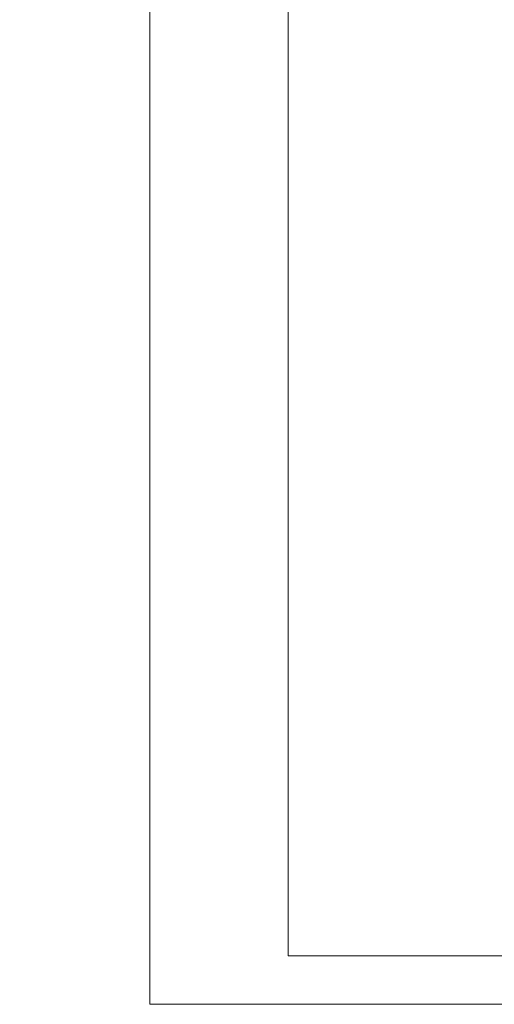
# Model space of a CAD drawing. Header units: millimetres. Extents: x -61343 to 9939, y -6894 to 7453.
# Tile 170 of 255: x 4 to 690, y -6894 to -5471. Entities that reach past the tile are written whole.
import ezdxf

# ---------------------------------------------------------------- set-up
doc = ezdxf.new("R2010")
doc.units = ezdxf.units.MM
doc.header["$MEASUREMENT"] = 0
doc.layers.add('A_opisy', color=81, linetype='Continuous', lineweight=13)
doc.styles.add('st1', font='arial.ttf')

msp = doc.modelspace()

# ---------------------------------------------------------------- linework, layer by layer
at = {"layer": 'A_opisy'}
for points in [[(192.354, -2694.381), (6392.354, -2694.381), (6392.354, -6894.381), (192.354, -6894.381)], [(392.354, -2764.381), (6322.354, -2764.381), (6322.354, -6824.381), (392.354, -6824.381)]]:
    msp.add_lwpolyline(points, close=True, dxfattribs=at)

# ---------------------------------------------------------------- texts
at = {"layer": 'A_opisy', "insert": (-3812.836, -6195.22), "char_height": 17, "attachment_point": 1, "style": 'st1'}
msp.add_mtext_dynamic_manual_height_columns('\\pi68.939;{\\fArial|b1|i0|c238|p34;\\H1.0588x;PRZEBUDOWA I ZMIANA SPOSOBU UŻYTKOWANIA CZĘŚCI \\P\\pi7.3216;POMIESZCZEŃ SZKOLNYCH NA PARTERZE BUDYNKU NA POTRZEBY \\P\\pi22.031;PRZEDSZKOLA WRAZ Z ROZBUDOWĄ O ZEWNĘTRZNE ELEMENTY \\P\\pi265.91;WEJŚCIOWE DO BUDYNKU}', width=863.62032, gutter_width=96.285, heights=[189.161], dxfattribs=at)

doc.saveas('drawing.dxf')
